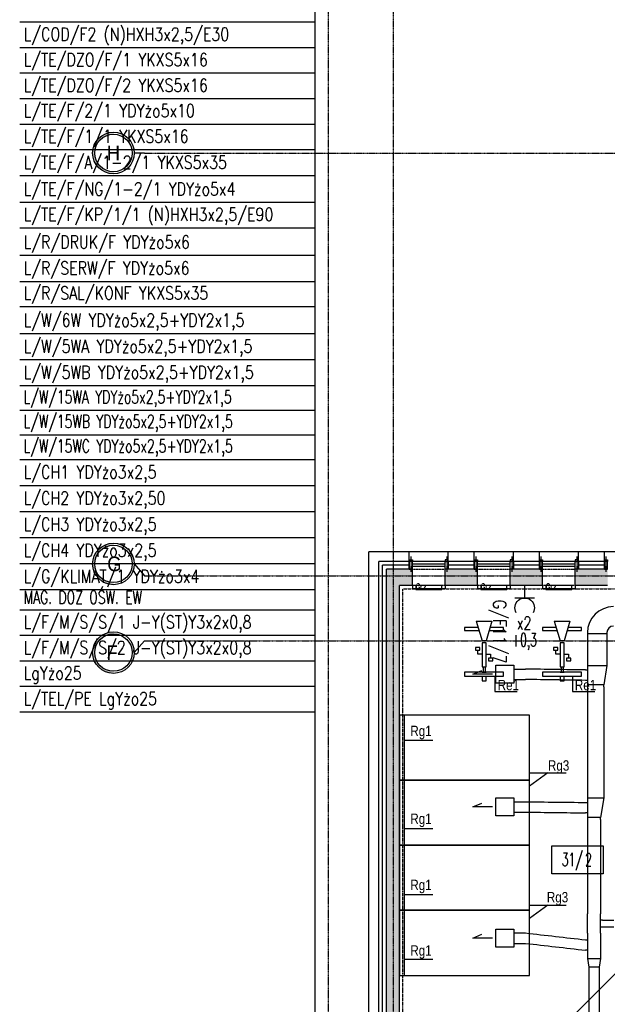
# Model space of a CAD drawing. Extents: x -7228 to 74941, y -112898 to 85621.
# Tile 234 of 256: x 50333 to 51237, y -10285 to -8771. Entities that reach past the tile are written whole.
import ezdxf
from ezdxf.enums import TextEntityAlignment as Align

# ---------------------------------------------------------------- set-up
doc = ezdxf.new("R2010")
doc.units = 0
for name, pattern in [('CENTER', [2, 1.25, -0.25, 0.25, -0.25]), ('CENTER2', [28.575, 19.05, -3.175, 3.175, -3.175]), ('DASHDOT', [1, 0.5, -0.25, 0, -0.25]), ('DASHED2', [0.375, 0.25, -0.125]), ('DIVIDE', [31.75, 12.7, -6.35, 0, -6.35, 0, -6.35])]:
    doc.linetypes.add(name, pattern=pattern)
doc.layers.get('0').update_dxf_attribs({"color": 101, "linetype": 'CONTINUOUS'})
doc.layers.add('-A_NR', color=8, linetype='CONTINUOUS', plot=False)
for name, color, linetype in [('E35', 6, 'CONTINUOUS'), ('E50', 3, 'CONTINUOUS'), ('Ins-co', 2, 'CONTINUOUS'), ('Ins-went', 141, 'CONTINUOUS'), ('Okn---okna', 5, 'CONTINUOUS'), ('Opis-pom', 6, 'CONTINUOUS'), ('Opis_pom_ramka', 6, 'CONTINUOUS'), ('Os-osie glowne', 1, 'CENTER'), ('Os-osie-opis', 16, 'CONTINUOUS'), ('Sc-beton', 7, 'CONTINUOUS'), ('Sc-beton-hatch', 86, 'CONTINUOUS'), ('Sc-drewno', 22, 'CONTINUOUS'), ('Sc-izolacja term-styropian', 151, 'STYROPIAN-KA'), ('Sc-nadproza kon', 5, 'DASHED2'), ('Sc-systemowe', 150, 'CONTINUOUS'), ('Suf-widok', 8, 'CONTINUOUS'), ('W-idok', 8, 'CONTINUOUS'), ('Wyp-meble', 155, 'CONTINUOUS')]:
    doc.layers.add(name, color=color, linetype=linetype)
doc.styles.add('ARIAL_CE', font='ARIAL.TTF', dxfattribs={"width": 0.8})
doc.styles.add('dwg_opis duży', font='ARIAL.TTF', dxfattribs={"width": 0.9})
doc.styles.add('KA wymiar', font='romans.shx', dxfattribs={"width": 0.6})
doc.styles.add('ROMANS', font='romans', dxfattribs={"width": 0.85})
doc.linetypes.add('BATTING', pattern='A,0.0001,-0.1,[134,ltypeshp.shx,S=0.1,R=0,X=-0.1,Y=0],-0.2,[134,ltypeshp.shx,S=0.1,R=180,X=0.1,Y=0],-0.1', length=0.4001)
doc.linetypes.add('STYROPIAN-KA', pattern='A,0.0001,-0.1,[135,ltypeshp.shx,S=0.1,R=0,X=-0.1,Y=0],0,[135,ltypeshp.shx,S=0.1,R=180,X=0.1,Y=0],-0.1', length=0.2001)

# ---------------------------------------------------------------- blocks, each defined once
blk = doc.blocks.new('_opis_osi')
blk.add_hatch(color=256).paths.add_polyline_path([(32, -32), (28.8, -32, -1), (-28.8, -32), (-32, -32, 1)])
for radius in [32, 28.8]:
    blk.add_circle((0, -32), radius)
at = {"style": 'dwg_opis duży', "width": 0.9}
blk.add_attdef('AXNAMEV', text='', height=22.4, rotation=90, dxfattribs=at).set_placement((0, -32), align=Align.MIDDLE_CENTER)
blk = doc.blocks.new('_dkhjgkljh')
at = {"linetype": 'CENTER2', "ltscale": 0.5}
blk.add_line((0, 5.3), (0, -19.8), dxfattribs=at)
at = {"ltscale": 2, "flags": 128}
for points in [[(-2.5, -2.5), (-2.5, 0), (2.5, 0), (2.5, -2.5), (-2.5, -2.5)], [(-2.5, -2.5), (-2.5, -14.5), (2.5, -14.5), (2.5, -2.5)]]:
    blk.add_lwpolyline(points, dxfattribs=at)
blk = doc.blocks.new('_opis_pom_metka')
at = {"layer": 'Opis_pom_ramka'}
blk.add_lwpolyline([(-33.1, 0), (32.9, 0), (32.9, -36), (-33.1, -36)], close=True, dxfattribs=at)
at = {"style": 'KA wymiar', "width": 0.6}
blk.add_attdef('KO/', text='', height=16.8, dxfattribs=at).set_placement((3.5, -25.9), align=Align.RIGHT)
blk.add_attdef('NR', (3.8, -26.2), '', height=16.8, dxfattribs=at)
blk = doc.blocks.new('_dkjhsjhkfgh')
at = {"layer": 'Ins-went', "ltscale": 2}
for p, q in [((399, 1287.5), (399, 1282.5)), ((429, 1287.5), (429, 1282.5)), ((429, 1285.5), (399, 1285.5)), ((399, 1282.5, -3630), (399, 1240.1, -3630)), ((429, 1282.5, -3630), (429, 1240.1, -3630)), ((285.7, 1231.5), (303.7, 1231.5)), ((396, 1230.1), (399, 1230.1)), ((399, 1240.1), (399, 1204.1)), ((399, 1237.1), (429, 1237.1)), ((429, 1237.1), (424, 1207.1)), ((429, 1240.1), (429, 1237.1)), ((285.7, 1215.5), (303.7, 1215.5)), ((399, 1214.1), (396, 1214.1)), ((424, 1207.1), (399, 1207.1)), ((399, 1204.1), (399, 1036.4)), ((424, 1204.1), (424, 1207.1)), ((424, 1204.1), (424, 1036.4)), ((399, 1036.4), (399, 1000.4)), ((399, 1033.4), (424, 1033.4)), ((424, 1033.4), (419, 1003.4)), ((424, 1036.4), (424, 1033.4)), ((285.7, 1027.5), (303.7, 1027.5)), ((396, 1026.4), (399, 1026.4)), ((285.7, 1011.5), (303.7, 1011.5)), ((399, 1010.4), (396, 1010.4)), ((419, 1003.4), (399, 1003.4)), ((399, 1000.4), (399, 855.2)), ((419, 1000.4), (419, 1003.4)), ((419, 1000.4), (419, 855.2)), ((399, 825.2), (399, 855.2)), ((419, 825.2), (419, 855.2)), ((422, 845.2), (419, 845.2)), ((419, 835.2), (422, 835.2)), ((422, 845.2), (439.7, 845.2)), ((422, 835.2), (439.7, 835.2)), ((285.7, 825.7), (303.7, 825.7)), ((399, 825.2), (399, 789.2)), ((419, 825.2), (419, 789.2)), ((285.7, 809.7), (303.7, 809.7)), ((396, 815.2), (399, 815.2)), ((399, 799.2), (396, 799.2)), ((399, 789.2), (399, 786.2)), ((419, 789.2), (419, 786.2)), ((399, 786.2), (419, 786.2)), ((399, 786.2), (401, 773.2)), ((401, 773.2), (401, 769.2)), ((417, 773.2), (401, 773.2)), ((419, 786.2), (417, 773.2)), ((417, 773.2), (417, 769.2)), ((401, 769.2), (401, 632)), ((417, 769.2), (417, 632))]:
    blk.add_line(p, q, dxfattribs=at)
for points in [[(253, 1223.5), (222.8, 1223.5), (236.8, 1229.5)], [(253, 1019.5), (222.8, 1019.5), (236.8, 1025.5)], [(253, 817.7), (222.8, 817.7), (236.8, 823.8)]]:
    blk.add_lwpolyline(points, dxfattribs=at)
for points in [[(258, 1237.3), (285.7, 1237.3), (285.7, 1209.6), (258, 1209.6)], [(258, 1033.3), (285.7, 1033.3), (285.7, 1005.6), (258, 1005.6)], [(258, 831.6), (285.7, 831.6), (285.7, 803.9), (258, 803.9)]]:
    blk.add_lwpolyline(points, close=True, dxfattribs=at)
for radius in [40, 10]:
    blk.add_arc((439, 1287.5), radius, 90, 180, dxfattribs=at)
for points in [[(396, 1230.1), (303.7, 1231.5)], [(396, 1214.1), (303.7, 1215.5)], [(303.7, 1027.5), (396, 1026.4)], [(303.7, 1011.5), (396, 1010.4)], [(303.7, 825.7), (396, 815.2)], [(303.7, 809.7), (396, 799.2)]]:
    blk.add_spline(points, degree=3, dxfattribs=at)
blk = doc.blocks.new('g2')
at = {"layer": 'E35'}
blk.add_line((15, 19.3), (-15, 19.3), dxfattribs=at)
blk.add_arc((0, 34.3), 15, 150, 30, dxfattribs=at)
at = {"layer": 'E50'}
blk.add_line((0, 19.3), (0, 0), dxfattribs=at)

msp = doc.modelspace()

# ---------------------------------------------------------------- hatches: boundary and pattern name
at = {"layer": 'Sc-beton-hatch'}
h = msp.add_hatch(dxfattribs=at)
h.set_pattern_fill('ANSI33', color=256, style=0)
h.paths.add_polyline_path([(53417.547, -5966.119), (53397.547, -5966.119), (53397.547, -6066.119), (53347.547, -6066.119), (53347.547, -6086.119), (53397.547, -6086.119), (53397.547, -6539.119), (53417.547, -6539.119)])
h.paths.add_polyline_path([(52727.547, -5896.063), (52727.547, -6126.119), (52747.547, -6126.119), (52747.547, -6086.119), (52787.547, -6086.119), (52787.547, -6066.119), (52747.547, -6066.119), (52747.547, -5893.275, 0.0068353), (53006.666, -5853.258), (53003.652, -5833.484, -0.00840512), (52685.545, -5881.599), (52688.203, -5901.422, 0.00103514)])
h.paths.add_polyline_path([(52755.047, -6461.119), (52720.047, -6461.119), (52720.047, -6496.119), (52755.047, -6496.119)])
h.paths.add_polyline_path([(52712.547, -6843.119), (52747.547, -6843.119), (52747.547, -6808.119), (52712.547, -6808.119)])
h.paths.add_polyline_path([(53417.547, -6674.119), (53397.547, -6674.119), (53397.547, -6896.119), (53417.547, -6896.119)])
h.paths.add_polyline_path([(52002.547, -6461.119), (51967.547, -6461.119), (51967.547, -6496.119), (52002.547, -6496.119)], flags=17)
h.paths.add_polyline_path([(51782.547, -6476.119), (51782.547, -5979.405, 0.00639553), (52027.547, -5966.832), (52026.267, -5946.873, -0.00795958), (51721.947, -5961.536), (51722.592, -5981.526, 0.00104221), (51762.547, -5980.155), (51762.547, -6648.119), (51782.547, -6648.119), (51782.547, -6496.119), (51815.547, -6496.119), (51815.547, -6496.115), (51815.547, -6476.119)])
h.paths.add_polyline_path([(51327.547, -6828.119), (51427.547, -6828.119), (51427.547, -7026.119), (51447.547, -7026.119), (51447.547, -6828.119), (51782.547, -6828.119), (51782.547, -6803.119), (51762.547, -6803.119), (51762.547, -6808.119), (51347.547, -6808.119), (51347.547, -5986.279, 0.00104277), (51387.547, -5986.471), (51387.602, -5966.468, -0.0015651), (51327.547, -5966.119)])
h.paths.add_polyline_path([(51987.547, -6808.119), (51967.547, -6808.119), (51967.547, -7466.119), (51944.547, -7466.119), (51944.547, -7486.119), (51967.547, -7486.119), (51967.547, -8068.619), (51987.547, -8068.619), (51987.547, -7486.119), (52278.547, -7486.119), (52278.547, -7801.119), (52298.547, -7801.119), (52351.547, -7801.119), (52351.547, -7781.119), (52298.547, -7781.119), (52298.547, -7466.119), (51987.547, -7466.119)])
h.paths.add_polyline_path([(51427.547, -7276.119), (51447.547, -7276.119), (51447.547, -7176.119), (51427.547, -7176.119)])
h.paths.add_polyline_path([(51427.547, -7526.119), (51447.547, -7526.119), (51447.547, -7486.119), (51487.547, -7486.119), (51487.547, -7466.119), (51447.547, -7466.119), (51447.547, -7426.119), (51427.547, -7426.119)])
h.paths.add_polyline_path([(51807.547, -7486.119), (51807.547, -7466.119), (51742.547, -7466.119), (51742.547, -7486.119)])
h.paths.add_polyline_path([(52351.547, -7486.119), (52351.547, -7466.119), (52298.547, -7466.119), (52298.547, -7486.119)], flags=17)
h.paths.add_polyline_path([(52573.547, -7486.119), (52573.547, -7466.119), (52485.547, -7466.119), (52485.547, -7486.119)])
h.paths.add_polyline_path([(52727.547, -7466.119), (52707.547, -7466.119), (52707.547, -7486.119), (52727.547, -7486.119)])
h.paths.add_polyline_path([(52747.547, -7466.119), (52727.547, -7466.119), (52727.547, -7486.119), (52727.547, -7781.119), (52707.547, -7781.119), (52707.547, -7801.119), (52747.547, -7801.119)])
h.paths.add_polyline_path([(52505.547, -7781.119), (52485.547, -7781.119), (52485.547, -7801.119), (52573.547, -7801.119), (52573.547, -7781.119), (52520.547, -7781.119), (52520.547, -7486.119), (52505.547, -7486.119)])
h.paths.add_polyline_path([(53417.547, -7316.119), (53397.547, -7316.119), (53397.547, -7666.119), (53417.547, -7666.119)])
h.paths.add_polyline_path([(53417.547, -7766.119), (53397.547, -7766.119), (53397.547, -8031.119), (53417.547, -8031.119)])
h.paths.add_polyline_path([(53397.547, -8216.119), (53349.547, -8216.119), (53349.547, -8236.119), (53397.547, -8236.119), (53397.547, -8841.119), (53417.547, -8841.119), (53417.547, -8181.119), (53397.547, -8181.119)])
h.paths.add_polyline_path([(53150.547, -8216.119), (53150.547, -8236.119), (53244.547, -8236.119), (53244.547, -8216.119)])
h.paths.add_polyline_path([(52922.547, -8216.119), (52922.547, -8236.119), (53025.547, -8236.119), (53025.547, -8216.119)])
h.paths.add_polyline_path([(52727.547, -8236.119), (52727.547, -8966.119), (52702.547, -8966.119), (52702.547, -8986.119), (52747.547, -8986.119), (52747.547, -8236.119), (52787.547, -8236.119), (52787.547, -8216.119), (52244.047, -8216.119), (52244.047, -8236.119)])
h.paths.add_polyline_path([(51967.547, -8216.119), (51447.547, -8216.119), (51447.547, -8156.119), (51427.547, -8156.119), (51427.547, -8236.119), (51762.547, -8236.119), (52109.047, -8236.119), (52109.047, -8216.119), (51987.547, -8216.119), (51987.547, -8168.619), (51967.547, -8168.619)])
h.paths.add_polyline_path([(51427.547, -8006.119), (51447.547, -8006.119), (51447.547, -7963.119), (51427.547, -7963.119)])
h.paths.add_polyline_path([(51447.547, -7676.119), (51427.547, -7676.119), (51427.547, -7873.119), (51447.547, -7873.119)])
h.paths.add_polyline_path([(51762.547, -8986.119), (51782.547, -8986.119), (51782.547, -8966.119), (51427.547, -8966.119), (51427.547, -8986.119)])
h.paths.add_polyline_path([(51782.547, -8986.119), (51802.547, -8986.119), (51802.547, -8966.119), (51782.547, -8966.119)])
h.paths.add_polyline_path([(51802.547, -8966.119), (51802.547, -8986.119), (52114.047, -8986.119), (52114.047, -8966.119)])
h.paths.add_polyline_path([(52339.547, -8986.119), (52339.547, -8966.119), (52244.047, -8966.119), (52244.047, -8986.119)], flags=17)
h.paths.add_polyline_path([(52449.547, -8966.119), (52449.547, -8986.119), (52592.547, -8986.119), (52592.547, -8966.119)])
h.paths.add_polyline_path([(52967.547, -8966.119), (52967.547, -8986.119), (53045.547, -8986.119), (53045.547, -8966.119)])
h.paths.add_polyline_path([(53155.547, -8966.119), (53155.547, -8986.119), (53397.547, -8986.119), (53397.547, -9011.119), (53417.547, -9011.119), (53417.547, -8941.119), (53397.547, -8941.119), (53397.547, -8966.119)])
h.paths.add_polyline_path([(53397.547, -9134.119), (53362.547, -9134.119), (53362.547, -9440.619), (53382.547, -9440.619), (53382.547, -9154.119), (53417.547, -9154.119), (53417.547, -9111.119), (53397.547, -9111.119)])
h.paths.add_polyline_path([(53382.547, -9560.619), (53362.547, -9560.619), (53362.547, -9616.119), (52967.547, -9616.119), (52967.547, -9641.119), (53362.547, -9641.119), (53362.547, -9671.119), (53382.547, -9671.119), (53382.547, -9641.119)])
h.paths.add_polyline_path([(53417.547, -9856.119), (53382.547, -9856.119), (53382.547, -9821.119), (53362.547, -9821.119), (53362.547, -9876.119), (53397.547, -9876.119), (53397.547, -10283.619), (53397.547, -10466.119), (52747.547, -10466.119), (52747.547, -10421.119), (52727.547, -10421.119), (52727.547, -10486.119), (53397.547, -10486.119), (53397.547, -10915.39), (53397.547, -10976.119), (53417.547, -10976.119), (53417.547, -10576.119), (53417.547, -10403.619)])
h.paths.add_polyline_path([(52747.547, -10095.119), (52727.547, -10095.119), (52727.547, -10291.119), (52747.547, -10291.119)], flags=17)
h.paths.add_polyline_path([(52727.547, -9985.119), (52747.547, -9985.119), (52747.547, -9206.119), (52727.547, -9206.119), (52727.547, -9616.119), (52431.547, -9616.119), (52431.547, -9641.119), (52727.547, -9641.119)])
h.paths.add_polyline_path([(52280.547, -9616.119), (52280.547, -9641.119), (52321.547, -9641.119), (52321.547, -9616.119)])
h.paths.add_polyline_path([(52058.547, -9641.119), (52058.547, -9616.119), (51942.547, -9616.119), (51942.547, -9641.119)])
h.paths.add_polyline_path([(51842.547, -9641.119), (51842.547, -9616.119), (51547.547, -9616.119), (51547.547, -9601.119), (51527.547, -9601.119), (51527.547, -9616.119), (51287.547, -9616.119), (51287.547, -9641.119), (51527.547, -9641.119), (51527.547, -10036.619), (51547.547, -10036.619), (51547.547, -9641.119)])
h.paths.add_polyline_path([(51547.547, -9472.119), (51527.547, -9472.119), (51527.547, -9504.119), (51547.547, -9504.119)])
h.paths.add_polyline_path([(51237.547, -9641.119), (51237.547, -9616.119), (51187.547, -9616.119), (51187.547, -9641.119)])
h.paths.add_polyline_path([(51137.547, -9641.119), (51137.547, -9616.119), (51087.547, -9616.119), (51087.547, -9641.119)])
h.paths.add_polyline_path([(51037.547, -9641.119), (51037.547, -9616.119), (50987.547, -9616.119), (50987.547, -9641.119)])
h.paths.add_polyline_path([(50937.547, -9641.119), (50937.547, -9616.119), (50897.547, -9616.119), (50897.547, -10523.119), (50997.547, -10523.119), (50997.547, -10538.119), (51017.547, -10538.119), (51017.547, -10503.119), (50917.547, -10503.119), (50917.547, -9641.119)])
h.paths.add_polyline_path([(52058.547, -9962.119), (52058.547, -9944.119), (51944.547, -9944.119), (51944.547, -9962.119)])
h.paths.add_polyline_path([(51527.547, -10291.119), (51547.547, -10291.119), (51547.547, -10136.619), (51527.547, -10136.619)])
h.paths.add_polyline_path([(51017.547, -10656.119), (51017.547, -10638.119), (50997.547, -10638.119), (50997.547, -10656.119), (50797.547, -10656.119), (50797.547, -11011.119), (51527.547, -11011.119), (51527.547, -11051.119), (51547.547, -11051.119), (51547.547, -11011.119), (51597.547, -11011.119), (51597.547, -10991.119), (51547.547, -10991.119), (51547.547, -10836.119), (51527.547, -10836.119), (51527.547, -10991.119), (50817.547, -10991.119), (50817.547, -10676.119), (51527.547, -10676.119), (51527.547, -10686.119), (51547.547, -10686.119), (51547.547, -10421.119), (51527.547, -10421.119), (51527.547, -10656.119)])
h.paths.add_polyline_path([(51987.547, -10486.119), (52104.047, -10486.119), (52104.047, -10466.119), (51767.547, -10466.119), (51767.547, -10486.119), (51967.547, -10486.119), (51967.547, -10991.119), (51747.547, -10991.119), (51747.547, -11011.119), (51807.547, -11011.119), (51807.547, -11051.119), (51827.547, -11051.119), (51827.547, -11011.119), (52087.547, -11011.119), (52087.547, -10991.119), (51987.547, -10991.119)])
h.paths.add_polyline_path([(52214.047, -10466.119), (52214.047, -10486.119), (52278.547, -10486.119), (52278.547, -10991.119), (52237.547, -10991.119), (52237.547, -11011.119), (52819.547, -11011.119), (52819.547, -10991.119), (52298.547, -10991.119), (52298.547, -10466.119)])
h.paths.add_polyline_path([(53382.547, -11011.119), (53382.547, -10991.119), (53337.547, -10991.119), (53337.547, -11011.119)])
h.paths.add_polyline_path([(53400.047, -10993.619), (53382.547, -11011.119), (53417.547, -11011.119)])
h.paths.add_polyline_path([(53382.547, -10976.119), (53382.547, -11011.119), (53400.047, -10993.619)])
h.paths.add_polyline_path([(53382.547, -10976.119), (53400.047, -10993.619), (53417.547, -10976.119)])
h.paths.add_polyline_path([(53417.547, -10976.119), (53400.047, -10993.619), (53417.547, -11011.119)])

# ---------------------------------------------------------------- linework, layer by layer
at = {"layer": '-A_NR', "ltscale": 0.5}
for p, q in [((51063.862, -9780.559), (51063.862, -9804.08)), ((50925.169, -9878.892), (50968.896, -9878.892)), ((51145.661, -9929.246), (51117.547, -9949.743)), ((50925.169, -10014.659), (50968.896, -10014.659)), ((50925.169, -10116.364), (50968.896, -10116.364)), ((51145.661, -10132.655), (51117.547, -10153.152)), ((50925.169, -10215.927), (50968.896, -10215.927))]:
    msp.add_line(p, q, dxfattribs=at)
at = {"layer": '-A_NR', "color": 8}
for p, q in [((51183.507, -9780.559), (51183.507, -9804.08)), ((51063.862, -9804.08), (51098.307, -9804.08)), ((51183.507, -9804.08), (51217.952, -9804.08)), ((51117.547, -9929.246), (51173.774, -9929.246)), ((51117.547, -10132.655), (51173.774, -10132.655))]:
    msp.add_line(p, q, dxfattribs=at)
at = {"layer": 'E35'}
for p, q in [((53008.047, -8479.119), (50787.445, -10699.722)), ((50787.445, -8697.669), (50787.445, -10699.722)), ((50787.445, -8775.104), (50333.352, -8775.104)), ((50787.445, -8814.355), (50333.352, -8814.355)), ((50787.445, -8853.606), (50333.352, -8853.606)), ((50787.445, -8892.857), (50333.352, -8892.857)), ((50787.445, -8932.108), (50333.352, -8932.108)), ((50787.445, -8971.359), (50333.352, -8971.359)), ((50787.445, -9011.407), (50333.352, -9011.407)), ((50787.445, -9052.254), (50333.352, -9052.254)), ((50787.445, -9091.505), (50333.352, -9091.505)), ((50787.445, -9133.947), (50333.352, -9133.947)), ((50787.445, -9173.995), (50333.352, -9173.995)), ((50787.445, -9212.448), (50333.352, -9212.448)), ((50787.445, -9254.093), (50333.352, -9254.093)), ((50787.445, -9294.141), (50333.352, -9294.141)), ((50787.445, -9334.19), (50333.352, -9334.19)), ((50787.445, -9334.19), (50333.352, -9334.19)), ((50787.445, -9372.021), (50333.352, -9372.021)), ((50787.445, -9409.851), (50333.352, -9409.851)), ((50787.445, -9447.682), (50333.352, -9447.682)), ((50787.445, -9447.682), (50347.923, -9447.682)), ((50787.445, -9487.73), (50333.352, -9487.73)), ((50787.445, -9487.73), (50333.352, -9487.73)), ((50787.445, -9527.779), (50333.352, -9527.779)), ((50787.445, -9527.779), (50333.352, -9527.779)), ((50787.445, -9567.828), (50333.352, -9567.828)), ((50787.445, -9567.828), (50333.352, -9567.828)), ((50787.445, -9607.876), (50333.352, -9607.876)), ((50787.445, -9647.925), (50333.352, -9647.925)), ((50787.445, -9678.922), (50333.352, -9678.922)), ((50787.445, -9718.173), (50333.352, -9718.173)), ((50787.445, -9757.424), (50333.352, -9757.424)), ((50787.445, -9796.675), (50333.352, -9796.675)), ((50787.445, -9835.926), (50333.352, -9835.926))]:
    msp.add_line(p, q, dxfattribs=at)
at = {"layer": 'Ins-co'}
for points in [[(50942.547, -9641.178), (50942.547, -9647.278), (50982.547, -9647.278), (50982.547, -9641.178)], [(51042.547, -9641.178), (51042.547, -9647.278), (51082.547, -9647.278), (51082.547, -9641.178)], [(51142.547, -9641.178), (51142.547, -9647.278), (51182.547, -9647.278), (51182.547, -9641.178)]]:
    msp.add_lwpolyline(points, close=True, dxfattribs=at)
at = {"layer": 'Okn---okna'}
for points in [[(50937.547, -9641.119), (50937.547, -9646.119)], [(50987.547, -9641.119), (50987.547, -9646.119)], [(51037.547, -9641.119), (51037.547, -9646.119)], [(51087.547, -9641.119), (51087.547, -9646.119)], [(51137.547, -9641.119), (51137.547, -9646.119)], [(51187.547, -9641.119), (51187.547, -9646.119)], [(50987.547, -9646.119), (50937.547, -9646.119)], [(51087.547, -9646.119), (51037.547, -9646.119)], [(51187.547, -9646.119), (51137.547, -9646.119)]]:
    msp.add_lwpolyline(points, dxfattribs=at)
at = {"layer": 'Os-osie glowne'}
for points in [[(50807.547, -5544.119), (50807.547, -11521.119)], [(50907.547, -5544.119), (50907.547, -11521.119)], [(50525.547, -8976.119), (62792.547, -8976.119)], [(50525.547, -9626.119), (62792.547, -9626.119)], [(50525.547, -9726.119), (62792.547, -9726.119)]]:
    msp.add_lwpolyline(points, dxfattribs=at)
at = {"layer": 'Os-osie-opis'}
for points in [[(50525.547, -8976.119), (50509.547, -8976.119)], [(50509.547, -9607.959), (50525.547, -9626.119)], [(50509.547, -9744.279), (50525.547, -9726.119)]]:
    msp.add_lwpolyline(points, dxfattribs=at)
at = {"layer": 'Sc-beton'}
for points in [[(50937.547, -9616.119), (50897.547, -9616.119)], [(50897.547, -10523.119), (50897.547, -9616.119)], [(50937.547, -9641.119), (50937.547, -9616.119)], [(51037.547, -9616.119), (50987.547, -9616.119)], [(50987.547, -9641.119), (50987.547, -9616.119)], [(51037.547, -9641.119), (51037.547, -9616.119)], [(51137.547, -9616.119), (51087.547, -9616.119)], [(51087.547, -9641.119), (51087.547, -9616.119)], [(51137.547, -9641.119), (51137.547, -9616.119)], [(51237.547, -9616.119), (51187.547, -9616.119)], [(51187.547, -9641.119), (51187.547, -9616.119)], [(50937.547, -9641.119), (50917.547, -9641.119)], [(50917.547, -10503.119), (50917.547, -9641.119)], [(51037.547, -9641.119), (50987.547, -9641.119)], [(51137.547, -9641.119), (51087.547, -9641.119)], [(51237.547, -9641.119), (51187.547, -9641.119)]]:
    msp.add_lwpolyline(points, dxfattribs=at)
at = {"layer": 'Sc-drewno'}
for points in [[(50932.547, -9589.119), (50870.547, -9589.119)], [(50870.547, -10540.119), (50870.547, -9589.119)], [(50932.547, -9604.119), (50932.547, -9589.119)], [(51032.547, -9589.119), (50992.547, -9589.119)], [(50992.547, -9604.119), (50992.547, -9589.119)], [(51032.547, -9604.119), (51032.547, -9589.119)], [(51132.547, -9589.119), (51092.547, -9589.119)], [(51092.547, -9604.119), (51092.547, -9589.119)], [(51132.547, -9604.119), (51132.547, -9589.119)], [(51232.547, -9589.119), (51192.547, -9589.119)], [(51192.547, -9604.119), (51192.547, -9589.119)], [(51232.547, -9604.119), (51232.547, -9589.119)]]:
    msp.add_lwpolyline(points, dxfattribs=at)
at = {"layer": 'Sc-izolacja term-styropian', "linetype": 'ByBlock'}
for points in [[(50932.547, -9604.119), (50885.547, -9604.119)], [(50885.547, -10535.119), (50885.547, -9604.119)], [(50932.547, -9616.119), (50932.547, -9604.119)], [(51032.547, -9604.119), (50992.547, -9604.119)], [(50992.547, -9616.119), (50992.547, -9604.119)], [(51032.547, -9616.119), (51032.547, -9604.119)], [(51132.547, -9604.119), (51092.547, -9604.119)], [(51092.547, -9616.119), (51092.547, -9604.119)], [(51132.547, -9616.119), (51132.547, -9604.119)], [(51232.547, -9604.119), (51192.547, -9604.119)], [(51192.547, -9616.119), (51192.547, -9604.119)], [(51232.547, -9616.119), (51232.547, -9604.119)]]:
    msp.add_lwpolyline(points, dxfattribs=at)
at = {"layer": 'Sc-izolacja term-styropian', "linetype": 'BATTING', "ltscale": 0.3}
for points in [[(50932.547, -9610.119), (50891.547, -9610.119)], [(50891.547, -10529.119), (50891.547, -9610.119)], [(51032.547, -9610.119), (50992.547, -9610.119)], [(51132.547, -9610.119), (51092.547, -9610.119)], [(51232.547, -9610.119), (51192.547, -9610.119)]]:
    msp.add_lwpolyline(points, dxfattribs=at)
at = {"layer": 'Sc-nadproza kon', "linetype": 'DASHDOT', "ltscale": 0.5}
for points in [[(50937.547, -9616.119), (50987.547, -9616.119)], [(51037.547, -9616.119), (51087.547, -9616.119)], [(51137.547, -9616.119), (51187.547, -9616.119)], [(50987.547, -9641.119), (50937.547, -9641.119)], [(51087.547, -9641.119), (51037.547, -9641.119)], [(51187.547, -9641.119), (51137.547, -9641.119)]]:
    msp.add_lwpolyline(points, dxfattribs=at)
at = {"layer": 'Sc-systemowe', "ltscale": 2}
for points in [[(50987.547, -9604.119), (50937.547, -9604.119)], [(50987.547, -9608.119), (50937.547, -9608.119)], [(50987.547, -9612.119), (50937.547, -9612.119)], [(51087.547, -9604.119), (51037.547, -9604.119)], [(51087.547, -9608.119), (51037.547, -9608.119)], [(51087.547, -9612.119), (51037.547, -9612.119)], [(51187.547, -9604.119), (51137.547, -9604.119)], [(51187.547, -9608.119), (51137.547, -9608.119)], [(51187.547, -9612.119), (51137.547, -9612.119)]]:
    msp.add_lwpolyline(points, dxfattribs=at)
at = {"layer": 'Suf-widok', "linetype": 'DIVIDE', "ltscale": 0.02}
msp.add_lwpolyline([(51522.547, -10651.119), (51022.547, -10651.119), (51022.547, -10498.119), (50922.547, -10498.119), (50922.547, -9646.119), (51522.547, -9646.119)], close=True, dxfattribs=at)
at = {"layer": 'W-idok'}
for points in [[(50992.547, -9589.119), (50932.547, -9589.119)], [(51092.547, -9589.119), (51032.547, -9589.119)], [(51192.547, -9589.119), (51132.547, -9589.119)], [(51292.547, -9589.119), (51232.547, -9589.119)]]:
    msp.add_lwpolyline(points, dxfattribs=at)
at = {"layer": 'Wyp-meble', "ltscale": 0.3}
for p, q in [((51035.548, -9696.119), (51044.548, -9726.12)), ((51035.548, -9696.119), (51059.547, -9696.119)), ((51059.547, -9696.119), (51050.548, -9726.12)), ((51155.549, -9696.119), (51164.548, -9726.12)), ((51155.549, -9696.119), (51179.548, -9696.119)), ((51179.548, -9696.119), (51170.548, -9726.12)), ((51038.431, -9705.728), (51017.547, -9705.728)), ((51017.547, -9705.728), (51017.547, -9710.331)), ((51017.547, -9710.331), (51040.23, -9710.331)), ((51054.866, -9710.331), (51077.548, -9710.331)), ((51077.548, -9705.728), (51056.665, -9705.728)), ((51077.548, -9710.331), (51077.548, -9705.728)), ((51158.431, -9705.728), (51137.548, -9705.728)), ((51137.548, -9705.728), (51137.548, -9710.331)), ((51137.548, -9710.331), (51160.23, -9710.331)), ((51174.866, -9710.331), (51197.549, -9710.331)), ((51197.549, -9705.728), (51176.665, -9705.728)), ((51197.549, -9710.331), (51197.549, -9705.728)), ((51050.548, -9726.12), (51044.548, -9726.12)), ((51044.548, -9729.267), (51044.548, -9766.289)), ((51050.548, -9729.267), (51044.548, -9729.267)), ((51050.548, -9766.289), (51050.548, -9729.267)), ((51170.548, -9726.12), (51164.548, -9726.12)), ((51164.548, -9729.267), (51164.548, -9766.289)), ((51170.548, -9729.267), (51164.548, -9729.267)), ((51170.548, -9766.289), (51170.548, -9729.267)), ((51037.799, -9746.788), (51037.799, -9740.571)), ((51044.264, -9746.788), (51037.799, -9746.788)), ((51051.149, -9746.788), (51057.614, -9746.788)), ((51057.614, -9746.788), (51057.614, -9753.006)), ((51157.8, -9746.788), (51157.8, -9740.571)), ((51164.265, -9746.788), (51157.8, -9746.788)), ((51171.149, -9746.788), (51177.615, -9746.788)), ((51177.615, -9746.788), (51177.615, -9753.006)), ((51044.548, -9766.289), (51050.548, -9766.289)), ((51044.548, -9774.559), (51050.548, -9774.559)), ((51046.048, -9766.289), (51046.048, -9774.559)), ((51049.048, -9766.289), (51049.048, -9774.559)), ((51164.548, -9766.289), (51170.548, -9766.289)), ((51164.548, -9774.559), (51170.548, -9774.559)), ((51166.048, -9766.289), (51166.048, -9774.559)), ((51169.048, -9766.289), (51169.048, -9774.559)), ((51044.548, -9780.559), (51044.548, -9787.485)), ((51044.548, -9787.485), (51050.548, -9787.485)), ((51050.548, -9787.485), (51050.548, -9780.559)), ((51164.548, -9780.559), (51164.548, -9787.485)), ((51164.548, -9787.485), (51170.548, -9787.485)), ((51170.548, -9787.485), (51170.548, -9780.559))]:
    msp.add_line(p, q, dxfattribs=at)
for points in [[(51034.521, -9740.571), (51041.022, -9740.571), (51041.022, -9736.615), (51034.521, -9736.615), (51034.521, -9740.571)], [(51154.522, -9740.571), (51161.022, -9740.571), (51161.022, -9736.615), (51154.522, -9736.615), (51154.522, -9740.571)], [(51060.892, -9753.006), (51054.391, -9753.006), (51054.391, -9756.962), (51060.892, -9756.962), (51060.892, -9753.006)], [(51180.892, -9753.006), (51174.392, -9753.006), (51174.392, -9756.962), (51180.892, -9756.962), (51180.892, -9753.006)], [(51017.547, -9780.559), (51077.548, -9780.559), (51077.548, -9774.559), (51017.547, -9774.559), (51017.547, -9780.559)], [(51137.548, -9780.559), (51197.549, -9780.559), (51197.549, -9774.559), (51137.548, -9774.559), (51137.548, -9780.559)], [(50917.547, -9940.559), (51117.547, -9940.559), (51117.547, -9840.559), (50917.547, -9840.559)], [(50917.547, -9940.559), (50925.169, -9940.559), (50925.169, -9840.559), (50917.547, -9840.559)], [(50917.547, -10040.559), (51117.547, -10040.559), (51117.547, -9940.559), (50917.547, -9940.559)], [(50917.547, -10040.559), (50925.169, -10040.559), (50925.169, -9940.559), (50917.547, -9940.559)], [(50917.547, -10140.559), (51117.547, -10140.559), (51117.547, -10040.559), (50917.547, -10040.559)], [(50917.547, -10140.559), (50925.169, -10140.559), (50925.169, -10040.559), (50917.547, -10040.559)], [(50917.547, -10240.559), (51117.547, -10240.559), (51117.547, -10140.559), (50917.547, -10140.559)], [(50917.547, -10240.559), (50925.169, -10240.559), (50925.169, -10140.559), (50917.547, -10140.559)]]:
    msp.add_lwpolyline(points, close=True, dxfattribs=at)

# ---------------------------------------------------------------- block references
msp.add_blockref('_dkjhsjhkfgh', (50807.547, -11001.119))
at = {"layer": 'E35', "xscale": -1, "rotation": 180}
msp.add_blockref('g2', (51109.988, -9641.119), dxfattribs=at)
at = {"layer": 'Opis-pom'}
ref = msp.add_blockref('_opis_pom_metka', (51191.311, -10041.531), dxfattribs=dict(at, xscale=1.2, yscale=1.2, zscale=1.2))
ref.add_attrib('KO/', '31/', dxfattribs={"layer": '0', "height": 20.16, "style": 'KA wymiar', "width": 0.6}).set_placement((51199.242, -10072.572), align=Align.RIGHT)
ref.add_attrib('NR', '2', (51203.1, -10072.928), dxfattribs={"layer": '0', "height": 20.16, "style": 'KA wymiar', "width": 0.6})
at = {"layer": 'Os-osie-opis'}
ref = msp.add_blockref('_opis_osi', (50509.547, -8976.119), dxfattribs=dict(at, rotation=270))
ref.add_attrib('AXNAMEV', 'H', dxfattribs={"layer": '0', "height": 22.4, "style": 'dwg_opis duży', "width": 0.9}).set_placement((50477.451, -8976.119), align=Align.MIDDLE_CENTER)
ref = msp.add_blockref('_opis_osi', (50509.547, -9607.959), dxfattribs=dict(at, rotation=270))
ref.add_attrib('AXNAMEV', 'G', dxfattribs={"layer": '0', "height": 22.4, "style": 'dwg_opis duży', "width": 0.9}).set_placement((50478.978, -9607.959), align=Align.MIDDLE_CENTER)
ref = msp.add_blockref('_opis_osi', (50509.547, -9744.279), dxfattribs=dict(at, rotation=270))
ref.add_attrib('AXNAMEV', 'F', dxfattribs={"layer": '0', "height": 22.4, "style": 'dwg_opis duży', "width": 0.9}).set_placement((50475.54, -9744.279), align=Align.MIDDLE_CENTER)
at = {"layer": 'Sc-systemowe', "ltscale": 2}
for p in [(50935.047, -9601.619), (51035.047, -9601.619), (51135.047, -9601.619), (51235.047, -9601.619)]:
    msp.add_blockref('_dkhjgkljh', p, dxfattribs=at)
at = {"layer": 'Sc-systemowe', "ltscale": 2, "xscale": -1, "rotation": 4.700240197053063e-11}
msp.add_blockref('_dkhjgkljh', (50990.047, -9601.619), dxfattribs=at)
at = {"layer": 'Sc-systemowe', "ltscale": 2, "xscale": -1}
for p in [(51090.047, -9601.619), (51190.047, -9601.619)]:
    msp.add_blockref('_dkhjgkljh', p, dxfattribs=at)

# ---------------------------------------------------------------- texts
at = {"layer": '-A_NR', "color": 8, "style": 'ARIAL_CE', "width": 0.8}
for s, p in [('Re1', (51068.529, -9802.223)), ('Re1', (51187.165, -9802.223)), ('Rg1', (50934.184, -9872.769)), ('Rg3', (51145.809, -9925.885)), ('Rg1', (50934.184, -10007.803)), ('Rg1', (50934.184, -10109.499)), ('Rg3', (51144.099, -10128.375)), ('Rg1', (50934.184, -10210.328))]:
    msp.add_text(s, height=16, dxfattribs=at).set_placement(p)
at = {"layer": 'E35', "style": 'ROMANS'}
for s, width, p in [('L/COD/F2 (N)HXH3x2,5/E30', 0.8, (50339.478, -8803.405)), ('L/TE/DZO/F/1 YKXS5x16', 0.8, (50339.478, -8842.656)), ('L/TE/DZO/F/2 YKXS5x16', 0.8, (50339.478, -8881.907)), ('L/TE/F/2/1 YDYżo5x10', 0.8, (50339.478, -8921.158)), ('L/TE/F/1/1 YKXS5x16', 0.8, (50339.478, -8960.409)), ('L/TE/F/A/1-2/1 YKXS5x35', 0.8, (50339.478, -9000.457)), ('L/TE/F/NG/1-2/1 YDYżo5x4', 0.8, (50339.478, -9041.304)), ('L/TE/F/KP/1/1 (N)HXH3x2,5/E90', 0.8, (50339.478, -9080.555)), ('L/R/DRUK/F YDYżo5x6', 0.8, (50339.478, -9122.997)), ('L/R/SERW/F YDYżo5x6', 0.8, (50339.478, -9163.045)), ('L/R/SAL/KONF YKXS5x35', 0.8, (50339.478, -9201.498)), ('L/W/6W YDYżo5x2,5+YDY2x1,5', 0.8, (50339.478, -9243.143)), ('L/W/5WA YDYżo5x2,5+YDY2x1,5', 0.8, (50339.478, -9283.191)), ('L/W/5WB YDYżo5x2,5+YDY2x1,5', 0.8, (50339.478, -9323.24)), ('L/W/15WA YDYżo5x2,5+YDY2x1,5', 0.7, (50339.478, -9361.071)), ('L/W/15WB YDYżo5x2,5+YDY2x1,5', 0.7, (50339.478, -9398.901)), ('L/W/15WC YDYżo5x2,5+YDY2x1,5', 0.7, (50339.478, -9436.732)), ('L/CH1 YDYżo3x2,5', 0.8, (50339.478, -9476.78)), ('L/CH2 YDYżo3x2,50', 0.8, (50339.478, -9516.829)), ('L/CH3 YDYżo3x2,5', 0.8, (50339.478, -9556.878)), ('L/CH4 YDYżo3x2,5', 0.8, (50339.478, -9596.926)), ('L/G/KLIMAT/1 YDYżo3x4', 0.8, (50339.478, -9636.975)), ('MAG. DOZ OŚW. EW', 0.7, (50339.478, -9669.393)), ('L/F/M/S/S/1 J-Y(ST)Y3x2x0,8', 0.8, (50339.478, -9707.223)), ('L/F/M/S/S/2 J-Y(ST)Y3x2x0,8', 0.8, (50339.478, -9746.474)), ('LgYżo25', 0.8, (50339.478, -9785.725)), ('L/TEL/PE LgYżo25', 0.8, (50339.478, -9824.976))]:
    msp.add_text(s, height=20, dxfattribs=dict(at, width=width)).set_placement(p)
at = {"layer": 'E35', "style": 'ROMANS', "width": 0.8}
msp.add_text('G/F11/7', height=20, rotation=270, dxfattribs=at).set_placement((51070.185, -9712.188), align=Align.MIDDLE)
at = {"layer": 'E35', "style": 'ROMANS'}
for s, width, p in [('x2', 0.7, (51109.056, -9699.021)), ('+0,3', 0.6, (51109.116, -9727.721))]:
    msp.add_text(s, height=20, dxfattribs=dict(at, width=width)).set_placement(p, align=Align.MIDDLE)
at = {"layer": 'Ins-co', "style": 'ROMANS', "width": 0.7}
for p in [(50942.657, -9647.235), (51042.657, -9647.235), (51142.657, -9647.235)]:
    msp.add_text('Grz.', height=9, dxfattribs=at).set_placement(p)

doc.saveas('drawing.dxf')
